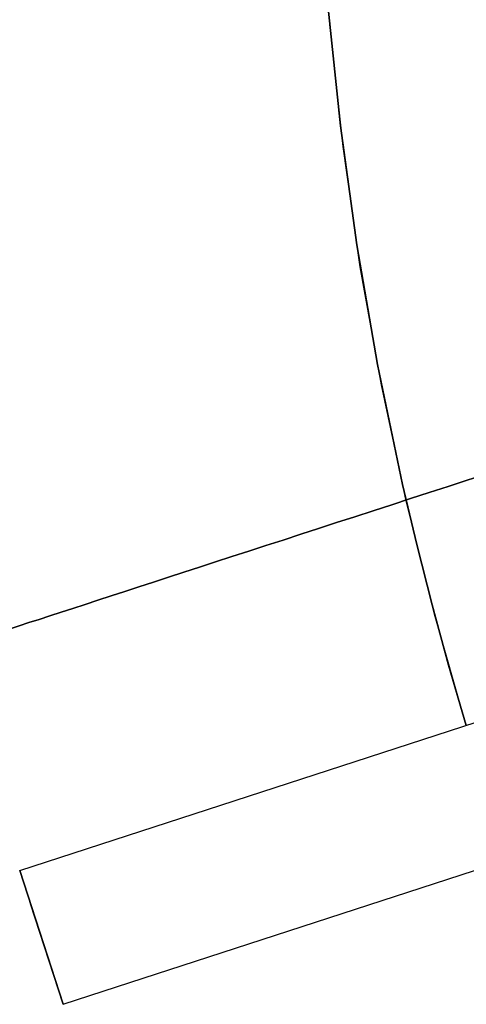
# Model space of a CAD drawing. Header units: millimetres. Extents: x 390 to 1070, y -130 to 550.
# Tile 5 of 57: x 405 to 443, y 99 to 183. Entities that reach past the tile are written whole.
import ezdxf

# ---------------------------------------------------------------- set-up
doc = ezdxf.new("R2010")
doc.units = ezdxf.units.MM

msp = doc.modelspace()

# ---------------------------------------------------------------- linework, layer by layer
for points in [[(442.8860122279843, 123.0197835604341), (440.1845633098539, 132.495079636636), (437.7664844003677, 142.1798526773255), (435.6475578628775, 152.0634844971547), (433.8432023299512, 162.1340286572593), (432.3683474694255, 172.3782054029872), (431.2373042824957, 182.7814096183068), (430.804982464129, 188.037725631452), (430.4636323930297, 193.3277328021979), (430.2148096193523, 198.6492449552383), (430.0600059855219, 203.999999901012)], [(442.8860122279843, 123.0197835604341), (440.1845633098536, 132.495079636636), (437.7664844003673, 142.1798526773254), (435.6475578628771, 152.0634844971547), (433.8432023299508, 162.1340286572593), (432.3683474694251, 172.3782054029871), (431.2373042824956, 182.7814096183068), (430.804982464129, 188.037725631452), (430.4636323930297, 193.3277328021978), (430.2148096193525, 198.6492449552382), (430.0600059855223, 203.999999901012)], [(442.8860122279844, 123.0197835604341), (441.3797650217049, 128.1564908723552), (439.9719718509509, 133.2944401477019), (438.6619129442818, 138.4310189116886), (437.4487844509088, 143.5636672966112), (435.3097035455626, 153.8072140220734), (433.5467491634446, 164.0057602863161), (432.1508239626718, 174.1409934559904), (431.1118326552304, 184.1956702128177), (430.4188029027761, 194.153664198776), (430.0600059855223, 203.999999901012)], [(442.8860122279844, 123.0197835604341), (441.3797650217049, 128.1564908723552), (439.9719718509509, 133.2944401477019), (438.6619129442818, 138.4310189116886), (437.4487844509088, 143.5636672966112), (435.3097035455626, 153.8072140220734), (433.5467491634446, 164.0057602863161), (432.1508239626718, 174.1409934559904), (431.1118326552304, 184.1956702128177), (430.4188029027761, 194.1536641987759), (430.0600059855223, 203.999999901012)], [(430.0600059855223, 203.999999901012), (430.4188029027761, 194.1536641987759), (431.1118326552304, 184.1956702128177), (432.1508239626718, 174.1409934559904), (433.5467491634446, 164.0057602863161), (435.3097035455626, 153.8072140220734), (437.4487844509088, 143.5636672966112), (438.6619129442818, 138.4310189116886), (439.9719718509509, 133.2944401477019), (441.3797650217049, 128.1564908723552), (442.8860122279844, 123.0197835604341)], [(430.0600059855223, 203.999999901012), (430.4188029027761, 194.1536641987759), (431.1118326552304, 184.1956702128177), (432.1508239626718, 174.1409934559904), (433.5467491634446, 164.0057602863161), (435.3097035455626, 153.8072140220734), (437.4487844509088, 143.5636672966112), (438.6619129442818, 138.4310189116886), (439.9719718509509, 133.2944401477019), (441.3797650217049, 128.1564908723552), (442.8860122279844, 123.0197835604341)], [(442.8860122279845, 123.0197835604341), (440.1845633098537, 132.495079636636), (437.7664844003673, 142.1798526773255), (435.647557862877, 152.0634844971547), (433.8432023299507, 162.1340286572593), (432.368347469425, 172.3782054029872), (431.2373042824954, 182.7814096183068), (430.8049824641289, 188.037725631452), (430.4636323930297, 193.3277328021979), (430.2148096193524, 198.6492449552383), (430.0600059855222, 203.999999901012)], [(430.060005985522, 203.999999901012), (430.4188029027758, 194.153664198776), (431.1118326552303, 184.1956702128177), (432.1508239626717, 174.1409934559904), (433.5467491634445, 164.0057602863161), (435.3097035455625, 153.8072140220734), (437.4487844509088, 143.5636672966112), (438.6619129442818, 138.4310189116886), (439.9719718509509, 133.2944401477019), (441.3797650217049, 128.1564908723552), (442.8860122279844, 123.0197835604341)], [(430.060005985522, 203.999999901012), (430.4188029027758, 194.153664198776), (431.1118326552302, 184.1956702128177), (432.1508239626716, 174.1409934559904), (433.5467491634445, 164.0057602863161), (435.3097035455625, 153.8072140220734), (437.4487844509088, 143.5636672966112), (438.6619129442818, 138.4310189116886), (439.9719718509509, 133.2944401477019), (441.3797650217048, 128.1564908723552), (442.8860122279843, 123.0197835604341)], [(404.7866824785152, 110.6405609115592), (499.8923341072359, 141.5422603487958)], [(408.4948864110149, 99.22788271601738), (503.6005380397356, 130.1295821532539)], [(404.7866824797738, 110.6405609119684), (408.4948864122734, 99.22788271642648)], [(404.7866824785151, 110.6405609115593), (408.4948864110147, 99.22788271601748)], [(408.4948864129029, 99.22788271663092), (404.7866824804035, 110.6405609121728)], [(408.4948864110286, 99.22788271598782), (405.7137334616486, 107.7873913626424)]]:
    msp.add_lwpolyline(points)
at = {"extrusion": (-0.3090169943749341, 0.951056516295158, -6.522111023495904e-15)}
msp.add_lwpolyline([(-469.1648256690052, 211.9949999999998), (-467.4577701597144, 211.9658511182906), (-465.7527050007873, 211.8784384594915), (-464.0516182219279, 211.7328639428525), (-462.3564932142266, 211.529297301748), (-460.6693064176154, 211.2679758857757), (-458.9920250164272, 210.9492043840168), (-457.3266046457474, 210.5733544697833), (-455.6749871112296, 210.1408643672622), (-454.0390981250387, 209.652238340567), (-452.4208450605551, 209.1080461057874), (-450.8221147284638, 208.508922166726), (-449.244771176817, 207.8555650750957), (-447.6906535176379, 207.148736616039), (-446.1615737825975, 206.3892609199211), (-444.6593148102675, 205.5780235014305), (-443.1856281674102, 204.7159702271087), (-441.7422321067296, 203.8041062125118), (-440.330809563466, 202.8434946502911), (-438.9530061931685, 201.8352555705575), (-437.6104284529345, 200.7805645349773), (-436.3046417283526, 199.6806512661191), (-435.0371685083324, 198.5367982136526), (-433.8094866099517, 197.3503390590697), (-432.6230274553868, 196.1226571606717), (-431.4791744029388, 194.8551839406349), (-430.3792611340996, 193.5493972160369), (-429.324570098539, 192.2068194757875), (-428.3163310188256, 190.8290161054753), (-427.3557194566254, 189.4175935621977), (-426.4438554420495, 187.9741975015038), (-425.5818021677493, 186.5005108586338), (-424.7705647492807, 184.9982518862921), (-424.0110890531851, 183.4691721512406), (-423.3042605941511, 181.9150544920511), (-422.6509035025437, 180.3377109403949), (-422.0517795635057, 178.7389806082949), (-421.5075873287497, 177.1207275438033), (-421.0189613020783, 175.4848385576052), (-420.5864711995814, 173.8332210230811), (-420.2106212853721, 172.1678006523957), (-419.8918497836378, 170.490519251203), (-419.63052836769, 168.803332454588), (-419.4269617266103, 167.1082074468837), (-419.2813872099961, 165.4071206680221), (-419.1939745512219, 163.7020555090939), (-419.1648256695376, 161.9949999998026)], dxfattribs=at)
at = {"extrusion": (-0.3090169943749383, 0.9510565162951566, 4.694614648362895e-15)}
msp.add_lwpolyline([(-419.1648256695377, -338.0049999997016), (-419.1939745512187, -339.7120555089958), (-419.2813872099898, -341.4171206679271), (-419.4269617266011, -343.1182074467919), (-419.6305283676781, -344.8133324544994), (-419.8918497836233, -346.5005192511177), (-420.2106212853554, -348.1778006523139), (-420.5864711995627, -349.8432210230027), (-421.0189613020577, -351.4948385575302), (-421.5075873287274, -353.130727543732), (-422.051779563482, -354.748980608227), (-422.6509035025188, -356.3477109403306), (-423.3042605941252, -357.9250544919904), (-424.0110890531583, -359.4791721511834), (-424.7705647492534, -361.0082518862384), (-425.5818021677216, -362.5105108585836), (-426.4438554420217, -363.9841975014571), (-427.3557194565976, -365.4275935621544), (-428.316331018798, -366.8390161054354), (-429.3245700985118, -368.2168194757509), (-430.3792611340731, -369.5593972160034), (-431.4791744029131, -370.8651839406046), (-432.623027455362, -372.1326571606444), (-433.8094866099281, -373.3603390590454), (-435.0371685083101, -374.5467982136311), (-436.3046417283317, -375.6906512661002), (-437.6104284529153, -376.790564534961), (-438.953006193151, -377.8452555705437), (-440.3308095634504, -378.8534946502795), (-441.7422321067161, -379.8141062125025), (-443.1856281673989, -380.7259702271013), (-444.6593148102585, -381.588023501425), (-446.1615737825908, -382.3992609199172), (-447.6906535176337, -383.1587366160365), (-449.2447711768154, -383.8655650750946), (-450.8221147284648, -384.5189221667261), (-452.4208450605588, -385.1180461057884), (-454.0390981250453, -385.6622383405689), (-455.6749871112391, -386.1508643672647), (-457.3266046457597, -386.5833544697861), (-458.9920250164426, -386.9592043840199), (-460.6693064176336, -387.2779758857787), (-462.3564932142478, -387.5392973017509), (-464.0516182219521, -387.742863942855), (-465.7527050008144, -387.8884384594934), (-467.4577701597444, -387.9758511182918), (-469.1648256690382, -388.0049999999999)], dxfattribs=at)
at = {"extrusion": (-0.309016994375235, 0.9510565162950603, 2.169255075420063e-16)}
msp.add_lwpolyline([(-419.16482566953, 161.9949999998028), (-419.1939745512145, 163.7020555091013), (-419.2813872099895, 165.4071206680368), (-419.426961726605, 167.1082074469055), (-419.6305283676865, 168.8033324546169), (-419.8918497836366, 170.4905192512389), (-420.2106212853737, 172.1678006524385), (-420.5864711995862, 173.8332210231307), (-421.0189613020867, 175.4848385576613), (-421.5075873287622, 177.1207275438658), (-422.0517795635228, 178.7389806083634), (-422.6509035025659, 180.3377109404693), (-423.3042605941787, 181.9150544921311), (-424.0110890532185, 183.4691721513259), (-424.7705647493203, 184.9982518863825), (-425.5818021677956, 186.5005108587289), (-426.4438554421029, 187.9741975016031), (-427.3557194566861, 189.417593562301), (-428.316331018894, 190.8290161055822), (-429.3245700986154, 192.2068194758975), (-430.3792611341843, 193.5493972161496), (-431.4791744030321, 194.8551839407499), (-432.623027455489, 196.1226571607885), (-433.8094866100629, 197.3503390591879), (-435.0371685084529, 198.5367982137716), (-436.3046417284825, 199.6806512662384), (-437.6104284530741, 200.7805645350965), (-438.9530061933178, 201.8352555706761), (-440.3308095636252, 202.8434946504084), (-441.7422321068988, 203.8041062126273), (-443.1856281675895, 204.715970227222), (-444.6593148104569, 205.5780235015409), (-446.161573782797, 206.3892609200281), (-447.6906535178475, 207.1487366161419), (-449.2447711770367, 207.8555650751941), (-450.8221147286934, 208.5089221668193), (-452.4208450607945, 209.108046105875), (-454.0390981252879, 209.6522383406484), (-455.6749871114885, 210.1408643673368), (-457.3266046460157, 210.5733544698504), (-458.9920250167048, 210.9492043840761), (-460.669306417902, 211.2679758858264), (-462.3564932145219, 211.5292973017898), (-464.0516182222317, 211.7328639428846), (-465.7527050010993, 211.8784384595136), (-467.4577701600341, 211.9658511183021), (-469.1648256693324, 211.9950000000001)], dxfattribs=at)
at = {"extrusion": (-0.3090169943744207, 0.9510565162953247, -1.550692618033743e-16)}
msp.add_lwpolyline([(-469.1648256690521, -388.005), (-467.457770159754, -387.9758511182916), (-465.7527050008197, -387.8884384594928), (-464.051618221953, -387.7428639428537), (-462.3564932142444, -387.5392973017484), (-460.669306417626, -387.2779758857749), (-458.9920250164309, -386.9592043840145), (-457.326604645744, -386.5833544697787), (-455.6749871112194, -386.1508643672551), (-454.0390981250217, -385.6622383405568), (-452.4208450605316, -385.1180461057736), (-450.8221147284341, -384.5189221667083), (-449.2447711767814, -383.8655650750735), (-447.6906535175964, -383.1587366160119), (-446.1615737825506, -382.3992609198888), (-444.6593148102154, -381.5880235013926), (-443.1856281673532, -380.7259702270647), (-441.742232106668, -379.8141062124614), (-440.3308095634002, -378.8534946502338), (-438.953006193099, -377.8452555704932), (-437.6104284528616, -376.7905645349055), (-436.3046417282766, -375.6906512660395), (-435.037168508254, -374.546798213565), (-433.8094866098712, -373.3603390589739), (-432.6230274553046, -372.1326571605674), (-431.4791744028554, -370.8651839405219), (-430.3792611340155, -369.5593972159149), (-429.3245700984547, -368.2168194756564), (-428.3163310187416, -366.8390161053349), (-427.3557194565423, -365.4275935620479), (-426.4438554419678, -363.9841975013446), (-425.5818021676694, -362.5105108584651), (-424.7705647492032, -361.0082518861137), (-424.0110890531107, -359.4791721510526), (-423.3042605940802, -357.9250544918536), (-422.650903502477, -356.3477109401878), (-422.0517795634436, -354.7489806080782), (-421.5075873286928, -353.1307275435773), (-421.0189613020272, -351.4948385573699), (-420.5864711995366, -349.8432210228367), (-420.2106212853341, -348.1778006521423), (-419.8918497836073, -346.5005192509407), (-419.6305283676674, -344.8133324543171), (-419.4269617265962, -343.1182074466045), (-419.2813872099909, -341.4171206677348), (-419.1939745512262, -339.7120555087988), (-419.164825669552, -338.0049999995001)], dxfattribs=at)
at = {"extrusion": (-0.3090169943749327, 0.9510565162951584, -1.028500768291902e-14)}
msp.add_lwpolyline([(-419.164825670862, 161.9949999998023), (-419.1939745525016, 163.7020555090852), (-419.281387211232, 165.4071206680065), (-419.4269617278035, 167.1082074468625), (-419.6305283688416, 168.8033324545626), (-419.8918497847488, 170.4905192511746), (-420.2106212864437, 172.1678006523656), (-420.5864712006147, 173.8332210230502), (-421.0189613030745, 175.4848385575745), (-421.50758732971, 177.1207275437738), (-422.0517795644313, 178.7389806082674), (-422.6509035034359, 180.3377109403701), (-423.304260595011, 181.9150544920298), (-424.0110890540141, 183.4691721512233), (-424.77056475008, 184.9982518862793), (-425.5818021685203, 186.500510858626), (-426.4438554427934, 187.9741975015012), (-427.3557194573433, 189.4175935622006), (-428.3163310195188, 190.829016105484), (-429.3245700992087, 192.2068194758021), (-430.379261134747, 193.5493972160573), (-431.479174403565, 194.8551839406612), (-432.623027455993, 196.1226571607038), (-433.809486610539, 197.3503390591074), (-435.0371685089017, 198.5367982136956), (-436.304641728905, 199.6806512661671), (-437.610428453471, 200.78056453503), (-438.95300619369, 201.8352555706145), (-440.3308095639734, 202.8434946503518), (-441.7422321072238, 203.8041062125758), (-443.1856281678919, 204.7159702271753), (-444.6593148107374, 205.5780235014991), (-446.1615737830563, 206.389260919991), (-447.6906535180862, 207.1487366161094), (-449.2447711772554, 207.855565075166), (-450.8221147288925, 208.5089221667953), (-452.4208450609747, 209.1080461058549), (-454.0390981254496, 209.652238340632), (-455.674987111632, 210.1408643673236), (-457.3266046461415, 210.5733544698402), (-458.9920250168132, 210.9492043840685), (-460.6693064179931, 211.267975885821), (-462.3564932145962, 211.5292973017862), (-464.0516182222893, 211.7328639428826), (-465.7527050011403, 211.8784384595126), (-467.4577701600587, 211.9658511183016), (-469.1648256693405, 211.9949999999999)], dxfattribs=at)
at = {"extrusion": (-0.309016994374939, 0.9510565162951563, 4.122224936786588e-15)}
msp.add_lwpolyline([(-469.1648256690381, -388.0049999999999), (-467.45777015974, -387.9758511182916), (-465.7527050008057, -387.8884384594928), (-464.051618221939, -387.7428639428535), (-462.3564932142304, -387.5392973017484), (-460.669306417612, -387.2779758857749), (-458.9920250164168, -386.9592043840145), (-457.3266046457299, -386.5833544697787), (-455.6749871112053, -386.1508643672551), (-454.0390981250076, -385.6622383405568), (-452.4208450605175, -385.1180461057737), (-450.82211472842, -384.5189221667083), (-449.2447711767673, -383.8655650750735), (-447.6906535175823, -383.158736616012), (-446.1615737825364, -382.3992609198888), (-444.6593148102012, -381.5880235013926), (-443.185628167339, -380.7259702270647), (-441.7422321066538, -379.8141062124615), (-440.330809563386, -378.8534946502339), (-438.9530061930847, -377.8452555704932), (-437.6104284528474, -376.7905645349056), (-436.3046417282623, -375.6906512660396), (-435.0371685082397, -374.5467982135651), (-433.8094866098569, -373.3603390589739), (-432.6230274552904, -372.1326571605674), (-431.4791744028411, -370.8651839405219), (-430.3792611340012, -369.5593972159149), (-429.3245700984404, -368.2168194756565), (-428.3163310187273, -366.839016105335), (-427.3557194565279, -365.4275935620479), (-426.4438554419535, -363.9841975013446), (-425.5818021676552, -362.5105108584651), (-424.770564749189, -361.0082518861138), (-424.0110890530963, -359.4791721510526), (-423.3042605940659, -357.9250544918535), (-422.6509035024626, -356.3477109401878), (-422.0517795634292, -354.7489806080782), (-421.5075873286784, -353.1307275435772), (-421.0189613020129, -351.4948385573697), (-420.5864711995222, -349.8432210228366), (-420.2106212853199, -348.1778006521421), (-419.8918497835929, -346.5005192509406), (-419.6305283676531, -344.813332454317), (-419.4269617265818, -343.1182074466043), (-419.2813872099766, -341.4171206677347), (-419.193974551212, -339.7120555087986), (-419.1648256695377, -338.0049999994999)], dxfattribs=at)
at = {"extrusion": (0, 1, 0)}
for points in [[(-404.7866824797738, 161.9949999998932), (-404.7866824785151, -338.0049999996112)], [(-406.6407844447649, -338.0049999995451), (-406.6407844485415, 161.9950000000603)], [(-408.4948864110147, -338.0049999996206), (-408.4948864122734, 161.9949999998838)]]:
    msp.add_lwpolyline(points, dxfattribs=at)

doc.saveas('drawing.dxf')
